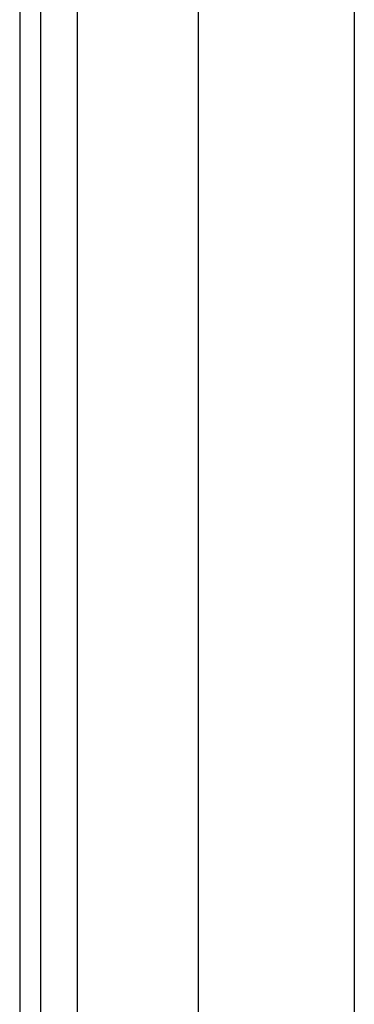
# Model space of a CAD drawing. Header units: inches. Extents: x 0 to 120, y -11 to 78.
# Tile 41 of 90: x 5.95 to 7.19, y 57.75 to 61.4. Entities that reach past the tile are written whole.
import ezdxf

# ---------------------------------------------------------------- set-up
doc = ezdxf.new("R2010")
doc.units = ezdxf.units.IN
doc.header["$LTSCALE"] = 7.213522
doc.header["$MEASUREMENT"] = 0
doc.layers.add('Visible Edges(ANSI)', color=7, linetype='Continuous', lineweight=25)
doc.layers.add('Visible Tangent Edges(ANSI)', color=7, linetype='Continuous', lineweight=25)

msp = doc.modelspace()

# ---------------------------------------------------------------- linework, layer by layer
at = {"layer": 'Visible Edges(ANSI)'}
for p, q in [((5.9466, 63.0103), (5.9466, 19.792)), ((6.0242, 19.792), (6.0242, 63.0103)), ((6.6085, 57.5622), (6.6085, 62.0256)), ((7.1851, 62.0256), (7.1851, 57.5622))]:
    msp.add_line(p, q, dxfattribs=at)
at = {"layer": 'Visible Tangent Edges(ANSI)'}
msp.add_line((6.1604, 19.792), (6.1604, 63.0103), dxfattribs=at)

doc.saveas('drawing.dxf')
